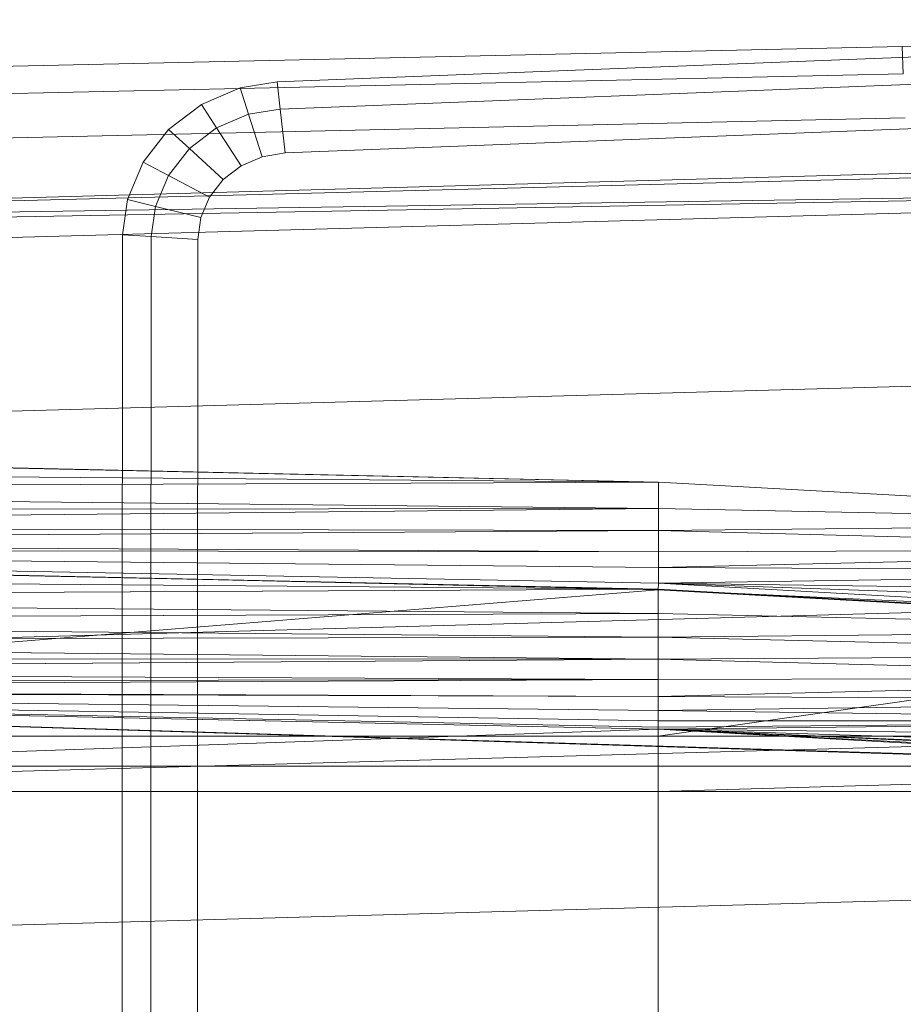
# Model space of a CAD drawing. Header units: metres. Extents: x 397.7 to 427.5, y 12.7 to 28.4.
# Tile 51 of 85: x 407.736 to 407.872, y 26.345 to 26.498. Entities that reach past the tile are written whole.
import ezdxf

# ---------------------------------------------------------------- set-up
doc = ezdxf.new("R2010")
doc.units = ezdxf.units.M
doc.layers.add('A-DETL-____-MBND', color=7, linetype='Continuous', lineweight=18)

# ---------------------------------------------------------------- blocks, each defined once
blk = doc.blocks.new('Family - Inodor P4-153813-07_PCI_P4')
at = {"layer": 'A-DETL-____-MBND', "color": 253, "true_color": 0xaaaaaa}
for p, q in [((0.47654, 0.38648), (0.31954, 0.38234)), ((0.47654, 0.38648), (0.31954, 0.38234)), ((0.22275, 0.37687), (0.41325, 0.38426)), ((0.22275, 0.37687), (0.41325, 0.38426)), ((0.31954, 0.38234), (0, 0.37522)), ((0.31954, 0.38234), (0, 0.37522)), ((0.31971, 0.37812), (0.31954, 0.38234)), ((0.31954, 0.38234), (0.31971, 0.37812)), ((0.22322, 0.37265), (0.41343, 0.38004)), ((0.22322, 0.37265), (0.41343, 0.38004)), ((0.31971, 0.37812), (0.00022, 0.371)), ((0.31971, 0.37812), (0.00022, 0.371)), ((0.21701, 0.37594), (0.22275, 0.37687)), ((0.21701, 0.37594), (0.22275, 0.37687)), ((0.22322, 0.37265), (0.22275, 0.37687)), ((0.22275, 0.37687), (0.22322, 0.37265)), ((0.21102, 0.37337), (0.21701, 0.37594)), ((0.21102, 0.37337), (0.21701, 0.37594)), ((0.21832, 0.37186), (0.21701, 0.37594)), ((0.21701, 0.37594), (0.21832, 0.37186)), ((0.2059, 0.36946), (0.21102, 0.37337)), ((0.2059, 0.36946), (0.21102, 0.37337)), ((0.21337, 0.36974), (0.21102, 0.37337)), ((0.21102, 0.37337), (0.21337, 0.36974)), ((0.21832, 0.37186), (0.22322, 0.37265)), ((0.21832, 0.37186), (0.22322, 0.37265)), ((0.22397, 0.36584), (0.22322, 0.37265)), ((0.22322, 0.37265), (0.22397, 0.36584)), ((0.41372, 0.3732), (0.22397, 0.36584)), ((0.41372, 0.3732), (0.22397, 0.36584)), ((0.41372, 0.3732), (0.22397, 0.36584)), ((0.22397, 0.36584), (0.41372, 0.3732)), ((0.31998, 0.37128), (0.00056, 0.36417)), ((0.31998, 0.37128), (0.00056, 0.36417)), ((0.21337, 0.36974), (0.21832, 0.37186)), ((0.21337, 0.36974), (0.21832, 0.37186)), ((0.22043, 0.36527), (0.21832, 0.37186)), ((0.21832, 0.37186), (0.22043, 0.36527)), ((0.20199, 0.36444), (0.2059, 0.36946)), ((0.20199, 0.36444), (0.2059, 0.36946)), ((0.20914, 0.36651), (0.2059, 0.36946)), ((0.2059, 0.36946), (0.20914, 0.36651)), ((0.20914, 0.36651), (0.21337, 0.36974)), ((0.20914, 0.36651), (0.21337, 0.36974)), ((0.21716, 0.36387), (0.21337, 0.36974)), ((0.21337, 0.36974), (0.21716, 0.36387)), ((0.00127, 0.35389), (0.51095, 0.36797)), ((0.51095, 0.36678), (0.00127, 0.35389)), ((0.20591, 0.36236), (0.20914, 0.36651)), ((0.20591, 0.36236), (0.20914, 0.36651)), ((0.21437, 0.36173), (0.20914, 0.36651)), ((0.20914, 0.36651), (0.21437, 0.36173)), ((0.19954, 0.35865), (0.20199, 0.36444)), ((0.19954, 0.35865), (0.20199, 0.36444)), ((0.20591, 0.36236), (0.20199, 0.36444)), ((0.20199, 0.36444), (0.20591, 0.36236)), ((0.22043, 0.36527), (0.21716, 0.36387)), ((0.22043, 0.36527), (0.21716, 0.36387)), ((0.22043, 0.36527), (0.21716, 0.36387)), ((0.21716, 0.36387), (0.22043, 0.36527)), ((0.22397, 0.36584), (0.22043, 0.36527)), ((0.22397, 0.36584), (0.22043, 0.36527)), ((0.22397, 0.36584), (0.22043, 0.36527)), ((0.22043, 0.36527), (0.22397, 0.36584)), ((0.21716, 0.36387), (0.21437, 0.36173)), ((0.21716, 0.36387), (0.21437, 0.36173)), ((0.21716, 0.36387), (0.21437, 0.36173)), ((0.21437, 0.36173), (0.21716, 0.36387)), ((0.51095, 0.36184), (0.00127, 0.35389)), ((0.51095, 0.36184), (0.00127, 0.35271)), ((0.51095, 0.36184), (0.00127, 0.34776)), ((0.20388, 0.35757), (0.20591, 0.36236)), ((0.20388, 0.35757), (0.20591, 0.36236)), ((0.21224, 0.35899), (0.20591, 0.36236)), ((0.20591, 0.36236), (0.21224, 0.35899)), ((0.21437, 0.36173), (0.21224, 0.35899)), ((0.21437, 0.36173), (0.21224, 0.35899)), ((0.21437, 0.36173), (0.21224, 0.35899)), ((0.21224, 0.35899), (0.21437, 0.36173)), ((0.1988, 0.35316), (0.19954, 0.35865)), ((0.1988, 0.35316), (0.19954, 0.35865)), ((0.20388, 0.35757), (0.19954, 0.35865)), ((0.19954, 0.35865), (0.20388, 0.35757)), ((0.21224, 0.35899), (0.2109, 0.35583)), ((0.21224, 0.35899), (0.2109, 0.35583)), ((0.21224, 0.35899), (0.2109, 0.35583)), ((0.2109, 0.35583), (0.21224, 0.35899)), ((0.20325, 0.35289), (0.20388, 0.35757)), ((0.20325, 0.35289), (0.20388, 0.35757)), ((0.2109, 0.35583), (0.20388, 0.35757)), ((0.20388, 0.35757), (0.2109, 0.35583)), ((0.2109, 0.35583), (0.21044, 0.35245)), ((0.2109, 0.35583), (0.21044, 0.35245)), ((0.2109, 0.35583), (0.21044, 0.35245)), ((0.21044, 0.35245), (0.2109, 0.35583)), ((0.19876, 0.27623), (0.1988, 0.35316)), ((0.19876, 0.27623), (0.1988, 0.35316)), ((0.20325, 0.35289), (0.1988, 0.35316)), ((0.1988, 0.35316), (0.20325, 0.35289)), ((0.2032, 0.27623), (0.20325, 0.35289)), ((0.2032, 0.27623), (0.20325, 0.35289)), ((0.21044, 0.35245), (0.20325, 0.35289)), ((0.20325, 0.35289), (0.21044, 0.35245)), ((0.21044, 0.35245), (0.2104, 0.27622)), ((0.21044, 0.35245), (0.2104, 0.27622)), ((0.21044, 0.35245), (0.2104, 0.27622)), ((0.2104, 0.27622), (0.21044, 0.35245)), ((0.51095, 0.33495), (0.00127, 0.32087)), ((0.28182, 0.31489), (0.00127, 0.32102)), ((0.00192, 0.32088), (0.28182, 0.31489)), ((0.28182, 0.31489), (0.00192, 0.32088)), ((0.28182, 0.31489), (0.00192, 0.31713)), ((0.28182, 0.31489), (0.00192, 0.31713)), ((0.28182, 0.31489), (0.00192, 0.31371)), ((0.00192, 0.31371), (0.28182, 0.31489)), ((0.28181, 0.31079), (0.28182, 0.31489)), ((0.28181, 0.31079), (0.28182, 0.31489)), ((0.39671, 0.30854), (0.28182, 0.31489)), ((0.28181, 0.31079), (0.00192, 0.31371)), ((0.28181, 0.31079), (0.00192, 0.31371)), ((0.28181, 0.31079), (0.00192, 0.31043)), ((0.00192, 0.30799), (0.28181, 0.31079)), ((0.00192, 0.31043), (0.28181, 0.31079)), ((0.00192, 0.30799), (0.28181, 0.31079)), ((0.39671, 0.30854), (0.28181, 0.31079)), ((0.39671, 0.30854), (0.28181, 0.31079)), ((0.28181, 0.30737), (0.28181, 0.31079)), ((0.28181, 0.30737), (0.28181, 0.31079)), ((0.39671, 0.30854), (0.28181, 0.30737)), ((0.28181, 0.30737), (0.39671, 0.30854)), ((0.28181, 0.30737), (0.00192, 0.30799)), ((0.28181, 0.30737), (0.00192, 0.30799)), ((0.28181, 0.30737), (0.00192, 0.30554)), ((0.00192, 0.30554), (0.28181, 0.30737)), ((0.3967, 0.30444), (0.28181, 0.30737)), ((0.28181, 0.30409), (0.28181, 0.30737)), ((0.3967, 0.30444), (0.28181, 0.30737)), ((0.28181, 0.30409), (0.28181, 0.30737)), ((0.28181, 0.30409), (0.00192, 0.30554)), ((0.28181, 0.30409), (0.00192, 0.30554)), ((0.28176, 0.29829), (0.00127, 0.30443)), ((0.00187, 0.30429), (0.28176, 0.29829)), ((0.28176, 0.29829), (0.00187, 0.30429)), ((0.28181, 0.30409), (0.00192, 0.30454)), ((0.28181, 0.30409), (0.00192, 0.30454)), ((0.28181, 0.30165), (0.00192, 0.30454)), ((0.28181, 0.30165), (0.00192, 0.30454)), ((0.28181, 0.2992), (0.00192, 0.30454)), ((0.28181, 0.2992), (0.00192, 0.30454)), ((0.28175, 0.2982), (0.00192, 0.30454)), ((0.28175, 0.2982), (0.00192, 0.30454)), ((0.3967, 0.30444), (0.28181, 0.30409)), ((0.28181, 0.30165), (0.3967, 0.30444)), ((0.28181, 0.30409), (0.3967, 0.30444)), ((0.28181, 0.30165), (0.3967, 0.30444)), ((0.28181, 0.30409), (0.28181, 0.30165)), ((0.28181, 0.30165), (0.28181, 0.30409)), ((0.28176, 0.29829), (0.00187, 0.30052)), ((0.28176, 0.29829), (0.00187, 0.30052)), ((0.28181, 0.30165), (0.28181, 0.2992)), ((0.3967, 0.30102), (0.28181, 0.30165)), ((0.3967, 0.30102), (0.28181, 0.30165)), ((0.28181, 0.2992), (0.28181, 0.30165)), ((0.3967, 0.30102), (0.28181, 0.2992)), ((0.28181, 0.2992), (0.3967, 0.30102)), ((0.51095, 0.29991), (0.00127, 0.28584)), ((0.28181, 0.2992), (0.28175, 0.2982)), ((0.28175, 0.2982), (0.28181, 0.2992)), ((0.3967, 0.29774), (0.28181, 0.2992)), ((0.3967, 0.29285), (0.28181, 0.2992)), ((0.3967, 0.29774), (0.28181, 0.2992)), ((0.3967, 0.29531), (0.28181, 0.2992)), ((0.3967, 0.29531), (0.28181, 0.2992)), ((0.3967, 0.29285), (0.28181, 0.2992)), ((0.28175, 0.2982), (0.00186, 0.27553)), ((0.00186, 0.27553), (0.28175, 0.2982)), ((0.28176, 0.29829), (0.00187, 0.29687)), ((0.00187, 0.29687), (0.28176, 0.29829)), ((0.3967, 0.29285), (0.28175, 0.2982)), ((0.3967, 0.29285), (0.28175, 0.2982)), ((0.39665, 0.29185), (0.28175, 0.2982)), ((0.39665, 0.29185), (0.28175, 0.2982)), ((0.28176, 0.27553), (0.28175, 0.2982)), ((0.28176, 0.27553), (0.28175, 0.2982)), ((0.28176, 0.29452), (0.28176, 0.29829)), ((0.39665, 0.29195), (0.28176, 0.29829)), ((0.28176, 0.29452), (0.28176, 0.29829)), ((0.28176, 0.29452), (0.00187, 0.29687)), ((0.28176, 0.29452), (0.00187, 0.29687)), ((0.28176, 0.29452), (0.00187, 0.29343)), ((0.00187, 0.29343), (0.28176, 0.29452)), ((0.39665, 0.29195), (0.28176, 0.29452)), ((0.28176, 0.29086), (0.28176, 0.29452)), ((0.39665, 0.29195), (0.28176, 0.29452)), ((0.28176, 0.29086), (0.28176, 0.29452)), ((0.28176, 0.29086), (0.00187, 0.29343)), ((0.28176, 0.29086), (0.00187, 0.29343)), ((0.39665, 0.29195), (0.28176, 0.29086)), ((0.28176, 0.29086), (0.39665, 0.29195)), ((0.39665, 0.29185), (0.28176, 0.27553)), ((0.28176, 0.27553), (0.39665, 0.29185)), ((0.28176, 0.29086), (0.00187, 0.29033)), ((0.00187, 0.29033), (0.28176, 0.29086)), ((0.28176, 0.28743), (0.00187, 0.29033)), ((0.28176, 0.28743), (0.00187, 0.29033)), ((0.39665, 0.28818), (0.28176, 0.29086)), ((0.28176, 0.28743), (0.28176, 0.29086)), ((0.39665, 0.28818), (0.28176, 0.29086)), ((0.28176, 0.28743), (0.28176, 0.29086)), ((0.28176, 0.28743), (0.00187, 0.28766)), ((0.28176, 0.28743), (0.00187, 0.28766)), ((0.28176, 0.28743), (0.00187, 0.28548)), ((0.00187, 0.28548), (0.28176, 0.28743)), ((0.39665, 0.28818), (0.28176, 0.28743)), ((0.28176, 0.28743), (0.39665, 0.28818)), ((0.39665, 0.28452), (0.28176, 0.28743)), ((0.28176, 0.28433), (0.28176, 0.28743)), ((0.39665, 0.28452), (0.28176, 0.28743)), ((0.28176, 0.28433), (0.28176, 0.28743)), ((0.28176, 0.28433), (0.00187, 0.28548)), ((0.28176, 0.28433), (0.00187, 0.28548)), ((0.28176, 0.28433), (0.00187, 0.28388)), ((0.00187, 0.2829), (0.28176, 0.28433)), ((0.00187, 0.28388), (0.28176, 0.28433)), ((0.00187, 0.2829), (0.28176, 0.28433)), ((0.39665, 0.28452), (0.28176, 0.28433)), ((0.28176, 0.28165), (0.39665, 0.28452)), ((0.28176, 0.28433), (0.39665, 0.28452)), ((0.28176, 0.28165), (0.39665, 0.28452)), ((0.28176, 0.28165), (0.28176, 0.28433)), ((0.28176, 0.28165), (0.28176, 0.28433)), ((0.28176, 0.28165), (0.00187, 0.2829)), ((0.28176, 0.28165), (0.00187, 0.2829)), ((0.51154, 0.26697), (0.00187, 0.28259)), ((0.28176, 0.27659), (0.00187, 0.28259)), ((0.28176, 0.27659), (0.00187, 0.28259)), ((0.52327, 0.26645), (0.00187, 0.28259)), ((0.51154, 0.26697), (0.00187, 0.28259)), ((0.00187, 0.28259), (0.28176, 0.27659)), ((0.28176, 0.28165), (0.00187, 0.28259)), ((0.28176, 0.28165), (0.00187, 0.28259)), ((0.28176, 0.27948), (0.00187, 0.28259)), ((0.28176, 0.27948), (0.00187, 0.28259)), ((0.28176, 0.27788), (0.00187, 0.28259)), ((0.28176, 0.27788), (0.00187, 0.28259)), ((0.28176, 0.2769), (0.00187, 0.28259)), ((0.28176, 0.2769), (0.00187, 0.28259)), ((0.28176, 0.27659), (0.00187, 0.28259)), ((0.39665, 0.28109), (0.28176, 0.28165)), ((0.28176, 0.28165), (0.28176, 0.27948)), ((0.39665, 0.28109), (0.28176, 0.28165)), ((0.28176, 0.27948), (0.28176, 0.28165)), ((0.39665, 0.28109), (0.28176, 0.27948)), ((0.28176, 0.27948), (0.39665, 0.28109)), ((0.51095, 0.27916), (0.00127, 0.26508)), ((0.28176, 0.27948), (0.28176, 0.27788)), ((0.39665, 0.27799), (0.28176, 0.27948)), ((0.39665, 0.27799), (0.28176, 0.27948)), ((0.28176, 0.27788), (0.28176, 0.27948)), ((0.39665, 0.27799), (0.28176, 0.27788)), ((0.28176, 0.2769), (0.39665, 0.27799)), ((0.28176, 0.27788), (0.39665, 0.27799)), ((0.28176, 0.27659), (0.39665, 0.27799)), ((0.28176, 0.2769), (0.39665, 0.27799)), ((0.28176, 0.27659), (0.39665, 0.27799)), ((0.28176, 0.27788), (0.28176, 0.2769)), ((0.28176, 0.2769), (0.28176, 0.27788)), ((0.28176, 0.27659), (0.00186, 0.26697)), ((0.00186, 0.26697), (0.28176, 0.27659)), ((0.19876, 0.12377), (0.19876, 0.27623)), ((0.19876, 0.12377), (0.19876, 0.27623)), ((0.2032, 0.12377), (0.2032, 0.27623)), ((0.2032, 0.12377), (0.2032, 0.27623)), ((0.2104, 0.27622), (0.2104, 0.12377)), ((0.2104, 0.27622), (0.2104, 0.12377)), ((0.2104, 0.27622), (0.2104, 0.12377)), ((0.2104, 0.12377), (0.2104, 0.27622)), ((0.28176, 0.2769), (0.28176, 0.27659)), ((0.28176, 0.27659), (0.28176, 0.2769)), ((0.51154, 0.26697), (0.28176, 0.27659)), ((0.51154, 0.26697), (0.28176, 0.27659)), ((0.39665, 0.27024), (0.28176, 0.27659)), ((0.39665, 0.27024), (0.28176, 0.27659)), ((0.28176, 0.26697), (0.28176, 0.27659)), ((0.28176, 0.26697), (0.28176, 0.27659)), ((0.28176, 0.27659), (0.39665, 0.27024)), ((0.39665, 0.27531), (0.28176, 0.27659)), ((0.39665, 0.27531), (0.28176, 0.27659)), ((0.39665, 0.27314), (0.28176, 0.27659)), ((0.39665, 0.27314), (0.28176, 0.27659)), ((0.39665, 0.27154), (0.28176, 0.27659)), ((0.39665, 0.27154), (0.28176, 0.27659)), ((0.39665, 0.27056), (0.28176, 0.27659)), ((0.39665, 0.27056), (0.28176, 0.27659)), ((0.39665, 0.27024), (0.28176, 0.27659)), ((0.28176, 0.27553), (0.00186, 0.27553)), ((0.28176, 0.27553), (0.00186, 0.27553)), ((0.39665, 0.27553), (0.28176, 0.27553)), ((0.28176, 0.27553), (0.28176, 0.27086)), ((0.39665, 0.27553), (0.28176, 0.27553)), ((0.28176, 0.27086), (0.28176, 0.27553)), ((0.00186, 0.27086), (0.28176, 0.27086)), ((0.28176, 0.27086), (0.00186, 0.27086)), ((0.28176, 0.27086), (0.39665, 0.27086)), ((0.28176, 0.27086), (0.28176, 0.26697)), ((0.39665, 0.27086), (0.28176, 0.27086)), ((0.28176, 0.27086), (0.28176, 0.26697)), ((0.39665, 0.27024), (0.28176, 0.26697)), ((0.28176, 0.26697), (0.39665, 0.27024)), ((0.28176, 0.26697), (0.00186, 0.26697)), ((0.28176, 0.26697), (0.00186, 0.26697)), ((0.28176, 0.26697), (0.00186, 0.26697)), ((0.28176, 0.26697), (0.00186, 0.26697)), ((0.39665, 0.26697), (0.28176, 0.26697)), ((0.28176, 0.26697), (0.28176, 0.13288)), ((0.39665, 0.26697), (0.28176, 0.26697)), ((0.28176, 0.13288), (0.28176, 0.26697)), ((0.28176, 0.26697), (0.39665, 0.26697)), ((0.28176, 0.13288), (0.28176, 0.26697)), ((0.28176, 0.13288), (0.28176, 0.26697)), ((0.39665, 0.26697), (0.28176, 0.26697)), ((0.51095, 0.25539), (0.00127, 0.24131))]:
    blk.add_line(p, q, dxfattribs=at)
blk = doc.blocks.new('LONDR55-XX_ZZ-ARQ-CAA-M3D-Londres55_ifc-1-07_PCI_P4')
at = {"layer": 'A-DETL-____-MBND', "color": 253, "lineweight": 18, "true_color": 0xaaaaaa}
blk.add_blockref('Family - Inodor P4-153813-07_PCI_P4', (407.55268, 26.11126), dxfattribs=at)

msp = doc.modelspace()

# ---------------------------------------------------------------- block references
at = {"lineweight": 5}
msp.add_blockref('LONDR55-XX_ZZ-ARQ-CAA-M3D-Londres55_ifc-1-07_PCI_P4', (0, 0), dxfattribs=at)

doc.saveas('drawing.dxf')
